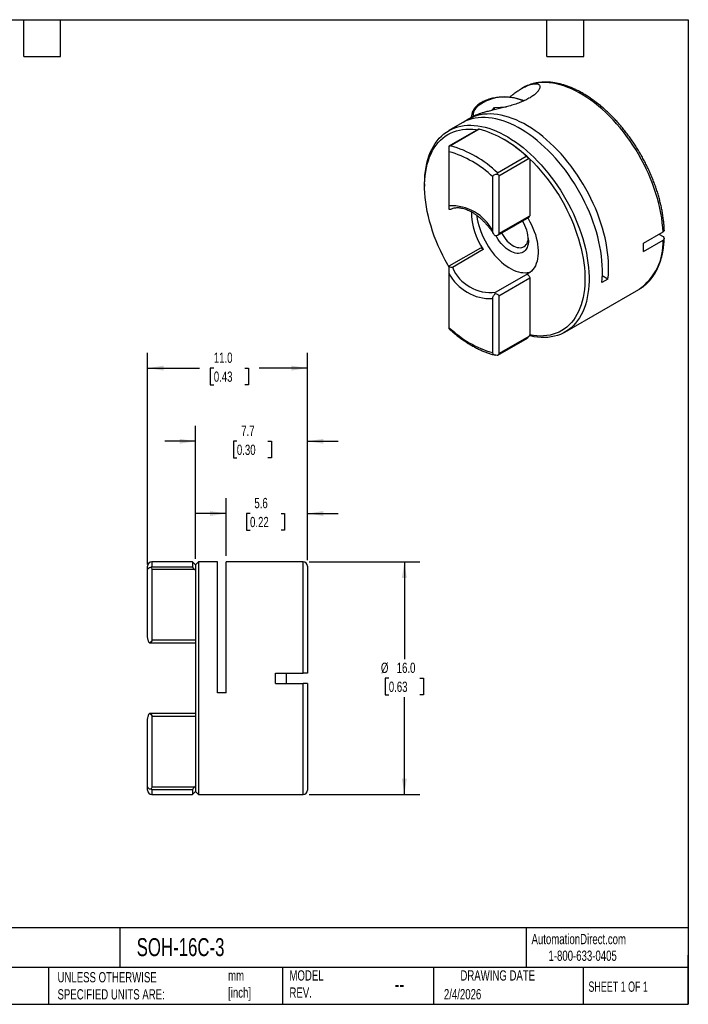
# Model space of a CAD drawing. Header units: millimetres. Extents: x 2.1 to 91, y 2.1 to 69.8.
# Tile 2 of 2: x 45 to 91, y 2.1 to 69.8. Entities that reach past the tile are written whole.
import ezdxf

# ---------------------------------------------------------------- set-up
doc = ezdxf.new("R2010")
doc.units = ezdxf.units.MM
doc.header["$LTSCALE"] = 0.333333
doc.linetypes.add('SLD-Solid', pattern=[0])
doc.layers.add('DIMENSIONS', color=140, linetype='SLD-Solid', lineweight=25)
doc.layers.add('TEXT', color=140, linetype='SLD-Solid', lineweight=25)
doc.styles.add('SLDTEXTSTYLE0', font='TXT', dxfattribs={"width": 0.7})
doc.styles.add('SLDTEXTSTYLE1', font='TXT', dxfattribs={"width": 0.65})
doc.dimstyles.new('SLDDIMSTYLE1', dxfattribs={"dimtxt": 0.719336, "dimasz": 1.100667, "dimexe": 0, "dimexo": 0.0625, "dimgap": 0.179834, "dimtad": 0, "dimtih": 1, "dimtoh": 1, "dimdec": 1, "dimrnd": 1e-09, "dimzin": 12, "dimdsep": 46, "dimtxsty": 'SLDTEXTSTYLE0', "dimsah": 1, "dimcen": 0.09, "dimadec": 0, "dimazin": 3, "dimtfac": 1, "dimtdec": 1, "dimtmove": 0, "dimatfit": 0, "dimfxl": 0, "dimfrac": 2, "dimtolj": 1, "dimtzin": 12, "dimarcsym": 0})
doc.dimstyles.new('SLDDIMSTYLE2', dxfattribs={"dimtxt": 0.719336, "dimasz": 1.100667, "dimexe": 0, "dimexo": 0.0625, "dimgap": 0.179834, "dimtad": 0, "dimtih": 1, "dimtoh": 1, "dimdec": 1, "dimrnd": 1e-09, "dimzin": 4, "dimdsep": 46, "dimtxsty": 'SLDTEXTSTYLE0', "dimsah": 1, "dimcen": 0.09, "dimadec": 0, "dimazin": 1, "dimtfac": 1, "dimtdec": 1, "dimtofl": 0, "dimtmove": 0, "dimatfit": 3, "dimfxl": 0, "dimfrac": 2, "dimtolj": 1, "dimtzin": 12, "dimarcsym": 0})

# ---------------------------------------------------------------- blocks, each defined once
blk = doc.blocks.new('_D_1')
at = {"layer": 'DIMENSIONS'}
for p, q in [((59.218, 32.971), (59.218, 36.939)), ((64.818, 32.671), (64.818, 36.939)), ((59.218, 35.881), (57.101, 35.881)), ((60.866, 35.881), (60.624, 35.881)), ((60.624, 35.881), (60.624, 34.737)), ((63.003, 35.881), (63.245, 35.881)), ((63.245, 35.881), (63.245, 34.737)), ((64.818, 35.881), (66.935, 35.881)), ((60.624, 34.737), (60.866, 34.737)), ((63.245, 34.737), (63.003, 34.737))]:
    blk.add_line(p, q, dxfattribs=at)
for points in [[(59.218, 35.881), (58.117, 36.05), (58.117, 35.711)], [(64.818, 35.881), (65.919, 35.711), (65.919, 36.05)]]:
    blk.add_solid(points, dxfattribs=at)
at = {"layer": 'DIMENSIONS', "char_height": 0.7056, "attachment_point": 1, "style": 'SLDTEXTSTYLE0'}
for s, insert in [('5.6', (61.165, 36.951)), ('0.22', (60.866, 35.647))]:
    blk.add_mtext(s, dxfattribs=dict(at, insert=insert))
blk = doc.blocks.new('_D_2')
at = {"layer": 'DIMENSIONS'}
for p, q in [((57.118, 32.771), (57.118, 41.908)), ((64.818, 32.671), (64.818, 41.908)), ((57.118, 40.85), (55.001, 40.85)), ((59.962, 40.85), (59.721, 40.85)), ((59.721, 40.85), (59.721, 39.706)), ((62.1, 40.85), (62.341, 40.85)), ((62.341, 40.85), (62.341, 39.706)), ((64.818, 40.85), (66.935, 40.85)), ((59.721, 39.706), (59.962, 39.706)), ((62.341, 39.706), (62.1, 39.706))]:
    blk.add_line(p, q, dxfattribs=at)
for points in [[(57.118, 40.85), (56.017, 41.019), (56.017, 40.68)], [(64.818, 40.85), (65.919, 40.68), (65.919, 41.019)]]:
    blk.add_solid(points, dxfattribs=at)
at = {"layer": 'DIMENSIONS', "char_height": 0.7056, "attachment_point": 1, "style": 'SLDTEXTSTYLE0'}
for s, insert in [('7.7', (60.261, 41.92)), ('0.30', (59.962, 40.616))]:
    blk.add_mtext(s, dxfattribs=dict(at, insert=insert))
blk = doc.blocks.new('_D_3')
at = {"layer": 'DIMENSIONS'}
for p, q in [((53.818, 32.37), (53.818, 46.939)), ((64.818, 32.671), (64.818, 46.939)), ((53.818, 45.881), (57.4, 45.881)), ((58.374, 45.881), (58.133, 45.881)), ((58.133, 45.881), (58.133, 44.737)), ((60.512, 45.881), (60.754, 45.881)), ((60.754, 45.881), (60.754, 44.737)), ((64.818, 45.881), (61.487, 45.881)), ((58.133, 44.737), (58.374, 44.737)), ((60.754, 44.737), (60.512, 44.737))]:
    blk.add_line(p, q, dxfattribs=at)
for points in [[(53.818, 45.881), (54.919, 45.711), (54.919, 46.05)], [(64.818, 45.881), (63.717, 46.05), (63.717, 45.711)]]:
    blk.add_solid(points, dxfattribs=at)
at = {"layer": 'DIMENSIONS', "char_height": 0.7056, "attachment_point": 1, "style": 'SLDTEXTSTYLE0'}
for s, insert in [('11.0', (58.374, 46.951)), ('0.43', (58.374, 45.647))]:
    blk.add_mtext(s, dxfattribs=dict(at, insert=insert))
blk = doc.blocks.new('_D_4')
at = {"layer": 'DIMENSIONS'}
for p, q in [((64.941, 32.547), (72.54, 32.547)), ((71.482, 32.547), (71.482, 25.851)), ((70.413, 24.546), (70.171, 24.546)), ((70.171, 24.546), (70.171, 23.403)), ((72.55, 24.546), (72.792, 24.546)), ((72.792, 24.546), (72.792, 23.403)), ((70.171, 23.403), (70.413, 23.403)), ((71.482, 16.547), (71.482, 23.242)), ((72.792, 23.403), (72.55, 23.403)), ((64.941, 16.547), (72.54, 16.547))]:
    blk.add_line(p, q, dxfattribs=at)
for points in [[(71.482, 32.547), (71.312, 31.447), (71.651, 31.447)], [(71.482, 16.547), (71.651, 17.648), (71.312, 17.648)]]:
    blk.add_solid(points, dxfattribs=at)
at = {"layer": 'DIMENSIONS', "char_height": 0.7056, "attachment_point": 1, "style": 'SLDTEXTSTYLE0'}
for s, insert in [('%%c', (69.87, 25.617)), ('16.0', (70.956, 25.617)), ('0.63', (70.413, 24.313))]:
    blk.add_mtext(s, dxfattribs=dict(at, insert=insert))

msp = doc.modelspace()

# ---------------------------------------------------------------- linework, layer by layer
for p, q in [((79.625, 65.155), (79.56, 65.118)), ((79.646, 65.168), (79.625, 65.155)), ((77.528, 63.615), (77.676, 63.807)), ((77.676, 63.807), (78.52, 63.86)), ((77.676, 63.65), (77.676, 63.807)), ((76.224, 63.192), (75.877, 62.992)), ((76.106, 63.187), (76.106, 63.199)), ((76.106, 63.187), (76.106, 63.124)), ((75.453, 62.747), (74.533, 62.216)), ((76.591, 62.322), (74.55, 61.143)), ((76.633, 62.318), (74.653, 61.175)), ((78.393, 61.575), (78.251, 61.657)), ((74.552, 61.14), (74.552, 61.142)), ((74.552, 60.771), (74.552, 57.048)), ((77.888, 59.308), (79.868, 60.451)), ((80.068, 60.293), (77.989, 59.093)), ((80.11, 60.266), (80.11, 56.364)), ((77.564, 55.309), (77.564, 59.032)), ((77.989, 59.093), (77.989, 55.139)), ((72.876, 58.554), (72.876, 58.39)), ((77.905, 55.023), (80.069, 56.272)), ((77.989, 55.139), (80.11, 56.364)), ((78.662, 55.459), (79.086, 55.703)), ((79.086, 55.703), (79.085, 55.704)), ((87.929, 54.473), (89.276, 55.25)), ((88.993, 55.087), (89.276, 54.924)), ((87.929, 53.901), (89.276, 54.679)), ((76.715, 54.14), (74.551, 52.891)), ((76.906, 54.039), (74.785, 52.814)), ((74.552, 52.41), (74.552, 48.687)), ((77.756, 51.099), (79.877, 52.324)), ((85.489, 52.007), (85.102, 52.23)), ((80.11, 52.065), (77.989, 50.84)), ((80.11, 52.065), (80.11, 48.162)), ((85.489, 52.007), (85.065, 51.762)), ((77.989, 50.84), (77.989, 46.887)), ((82.533, 48.36), (87.624, 51.299)), ((87.624, 51.299), (87.629, 51.302)), ((77.564, 46.948), (77.564, 50.671)), ((77.904, 46.77), (79.945, 47.948)), ((77.989, 46.887), (80.068, 48.087)), ((56.918, 32.547), (54.118, 32.547)), ((54.118, 32.547), (54.118, 32.213)), ((57.118, 32.347), (56.918, 32.547)), ((56.918, 32.547), (56.918, 32.213)), ((57.318, 32.547), (57.118, 32.347)), ((58.618, 32.547), (57.318, 32.547)), ((57.318, 32.547), (57.318, 16.547)), ((58.618, 23.547), (58.618, 32.547)), ((64.518, 32.547), (59.218, 32.547)), ((59.218, 23.547), (59.218, 32.547)), ((64.518, 24.897), (64.518, 32.547)), ((53.818, 31.947), (53.818, 32.247)), ((53.818, 27.387), (53.818, 31.947)), ((54.118, 32.213), (56.918, 32.213)), ((54.118, 32.022), (54.118, 27.18)), ((57.058, 32.022), (54.118, 32.022)), ((57.118, 32.347), (57.118, 31.959)), ((57.118, 31.959), (57.118, 17.135)), ((64.818, 32.247), (64.818, 24.897)), ((54.118, 27.18), (57.118, 27.18)), ((53.954, 26.983), (53.935, 26.98)), ((53.954, 26.98), (57.118, 26.98)), ((62.613, 24.897), (64.518, 24.897)), ((63.368, 24.197), (63.368, 24.897)), ((62.613, 24.197), (64.518, 24.197)), ((64.518, 16.547), (64.518, 24.197)), ((64.818, 24.197), (64.818, 16.847)), ((59.218, 23.547), (58.618, 23.547)), ((53.818, 17.148), (53.818, 21.707)), ((53.935, 22.114), (53.954, 22.112)), ((57.118, 22.115), (53.954, 22.115)), ((54.118, 21.915), (54.118, 17.073)), ((57.118, 21.915), (54.118, 21.915)), ((53.818, 16.847), (53.818, 17.148)), ((54.118, 17.073), (57.058, 17.073)), ((57.118, 17.135), (57.118, 16.747)), ((56.918, 16.881), (54.118, 16.881)), ((54.118, 16.881), (54.118, 16.547)), ((54.118, 16.547), (56.918, 16.547)), ((56.918, 16.881), (56.918, 16.547)), ((56.918, 16.547), (57.118, 16.747)), ((57.118, 16.747), (57.318, 16.547)), ((57.318, 16.547), (64.518, 16.547))]:
    msp.add_line(p, q)
at = {"flags": 128}
for points in [[(89.276, 55.25), (89.258, 55.566), (89.228, 55.887), (89.185, 56.214), (89.131, 56.545), (89.064, 56.88), (88.985, 57.217), (88.895, 57.557), (88.793, 57.899), (88.679, 58.241), (88.555, 58.583), (88.42, 58.924), (88.274, 59.264), (88.118, 59.601), (87.952, 59.936), (87.777, 60.266), (87.592, 60.593), (87.399, 60.914), (87.197, 61.229), (86.988, 61.537), (86.771, 61.839), (86.548, 62.132), (86.318, 62.417), (86.082, 62.692), (85.84, 62.958), (85.594, 63.213), (85.344, 63.458), (85.089, 63.691), (84.832, 63.912), (84.572, 64.12), (84.309, 64.316), (84.046, 64.498), (83.781, 64.666), (83.516, 64.821), (83.251, 64.961), (82.987, 65.086), (82.725, 65.196), (82.464, 65.29), (82.206, 65.37), (81.951, 65.433), (81.7, 65.481), (81.453, 65.513), (81.21, 65.528), (80.973, 65.528), (80.742, 65.512), (80.517, 65.48), (80.299, 65.431), (80.089, 65.367)], [(85.065, 51.762), (85.092, 52.049), (85.106, 52.343), (85.109, 52.645), (85.099, 52.954), (85.077, 53.269), (85.043, 53.59), (84.997, 53.916), (84.938, 54.245), (84.868, 54.578), (84.787, 54.914), (84.693, 55.251), (84.589, 55.59), (84.473, 55.93), (84.347, 56.269), (84.21, 56.607), (84.062, 56.943), (83.905, 57.277), (83.738, 57.608), (83.562, 57.935), (83.377, 58.257), (83.184, 58.575), (82.982, 58.886), (82.773, 59.19), (82.557, 59.488), (82.334, 59.777), (82.104, 60.058), (81.869, 60.329), (81.629, 60.591), (81.384, 60.843), (81.135, 61.084), (80.882, 61.313), (80.627, 61.531), (80.368, 61.736), (80.108, 61.928), (79.846, 62.108), (79.584, 62.273), (79.321, 62.425), (79.058, 62.563), (78.797, 62.685), (78.536, 62.794), (78.278, 62.887), (78.022, 62.964), (77.77, 63.027), (77.521, 63.074), (77.276, 63.105), (77.035, 63.12), (76.8, 63.12), (76.571, 63.103), (76.348, 63.072), (76.132, 63.024), (75.923, 62.961), (75.721, 62.883), (75.528, 62.789), (75.453, 62.747)], [(85.489, 52.007), (85.516, 52.295), (85.531, 52.591), (85.533, 52.895), (85.523, 53.206), (85.5, 53.523), (85.466, 53.845), (85.419, 54.173), (85.36, 54.504), (85.289, 54.839), (85.206, 55.176), (85.112, 55.516), (85.006, 55.856), (84.889, 56.198), (84.761, 56.538), (84.623, 56.878), (84.474, 57.216), (84.315, 57.552), (84.146, 57.884), (83.968, 58.212), (83.781, 58.536), (83.586, 58.854), (83.383, 59.166), (83.171, 59.471), (82.953, 59.769), (82.728, 60.059), (82.497, 60.34), (82.26, 60.612), (82.018, 60.874), (81.771, 61.125), (81.52, 61.366), (81.265, 61.594), (81.008, 61.811), (80.748, 62.015), (80.486, 62.206), (80.223, 62.384), (79.959, 62.548), (79.694, 62.698), (79.431, 62.833), (79.168, 62.954), (78.906, 63.059), (78.647, 63.15), (78.391, 63.224), (78.137, 63.284), (77.888, 63.327), (77.643, 63.355), (77.403, 63.366), (77.168, 63.362), (76.939, 63.342), (76.716, 63.306), (76.501, 63.254), (76.292, 63.186), (76.092, 63.103), (75.9, 63.005), (75.716, 62.891), (75.67, 62.86)], [(76.109, 63.126), (76.107, 63.154), (76.106, 63.187)], [(72.876, 58.554), (72.882, 58.854), (72.901, 59.147), (72.931, 59.431), (72.974, 59.706), (73.029, 59.972), (73.095, 60.228), (73.174, 60.473), (73.264, 60.706), (73.365, 60.928), (73.478, 61.138), (73.602, 61.335), (73.736, 61.519), (73.881, 61.69), (74.035, 61.846), (74.2, 61.989), (74.374, 62.116), (74.556, 62.23), (74.748, 62.328), (74.948, 62.41), (75.155, 62.478), (75.37, 62.53), (75.591, 62.566), (75.819, 62.586), (76.053, 62.591), (76.293, 62.58), (76.537, 62.553), (76.785, 62.51), (77.037, 62.451), (77.293, 62.377), (77.551, 62.288), (77.811, 62.184), (78.073, 62.064), (78.336, 61.93), (78.599, 61.782), (78.862, 61.619), (79.124, 61.443), (79.386, 61.254), (79.645, 61.051), (79.902, 60.836), (80.156, 60.609), (80.406, 60.371), (80.652, 60.121), (80.894, 59.861), (81.131, 59.592), (81.362, 59.312), (81.586, 59.024), (81.805, 58.728), (82.016, 58.425), (82.219, 58.115), (82.415, 57.798), (82.602, 57.477), (82.781, 57.15), (82.95, 56.82), (83.11, 56.486), (83.259, 56.149), (83.399, 55.811), (83.528, 55.471), (83.646, 55.131), (83.753, 54.792), (83.849, 54.454), (83.933, 54.117), (84.006, 53.783), (84.066, 53.452), (84.115, 53.125), (84.152, 52.803), (84.176, 52.486), (84.188, 52.175), (84.188, 51.871), (84.176, 51.575), (84.152, 51.286), (84.115, 51.006), (84.066, 50.736), (84.006, 50.475), (83.933, 50.224), (83.849, 49.985), (83.753, 49.757), (83.646, 49.541), (83.528, 49.338), (83.399, 49.147), (83.259, 48.97), (83.11, 48.806), (82.95, 48.657), (82.781, 48.522), (82.602, 48.401), (82.415, 48.296), (82.219, 48.205), (82.016, 48.13), (81.805, 48.07), (81.586, 48.026), (81.362, 47.998), (81.131, 47.986), (80.894, 47.989), (80.652, 48.008), (80.406, 48.043), (80.156, 48.094), (80.085, 48.11)], [(74.55, 52.855), (74.474, 52.985), (74.295, 53.308), (74.124, 53.635), (73.964, 53.965), (73.813, 54.298), (73.673, 54.633), (73.543, 54.969), (73.424, 55.306), (73.316, 55.643), (73.22, 55.979), (73.135, 56.313), (73.062, 56.644), (73.001, 56.972), (72.952, 57.297), (72.915, 57.616), (72.89, 57.931), (72.878, 58.239), (72.878, 58.54), (72.89, 58.834), (72.915, 59.12), (72.952, 59.397), (73.001, 59.664), (73.062, 59.922), (73.135, 60.169), (73.22, 60.405), (73.316, 60.629), (73.424, 60.842), (73.543, 61.041), (73.673, 61.228), (73.813, 61.401), (73.964, 61.56), (74.124, 61.705), (74.295, 61.835), (74.474, 61.951), (74.662, 62.051), (74.858, 62.136), (75.062, 62.206), (75.274, 62.26), (75.493, 62.298), (75.718, 62.32), (75.949, 62.327), (76.186, 62.317), (76.427, 62.292), (76.516, 62.279)], [(80.11, 60.266), (80.356, 60.024), (80.598, 59.77), (80.834, 59.507), (81.065, 59.234), (81.291, 58.951), (81.509, 58.661), (81.721, 58.362), (81.925, 58.057), (82.122, 57.745), (82.31, 57.427), (82.489, 57.105), (82.659, 56.778), (82.82, 56.448), (82.97, 56.115), (83.11, 55.78), (83.24, 55.443), (83.359, 55.106), (83.467, 54.77), (83.563, 54.434), (83.648, 54.1), (83.721, 53.769), (83.783, 53.44), (83.832, 53.116), (83.869, 52.796), (83.893, 52.482), (83.906, 52.174), (83.906, 51.873), (83.893, 51.579), (83.869, 51.293), (83.832, 51.016), (83.783, 50.748), (83.721, 50.491), (83.648, 50.244), (83.563, 50.008), (83.467, 49.783), (83.359, 49.571), (83.24, 49.371), (83.11, 49.185), (82.97, 49.012), (82.82, 48.853), (82.659, 48.708), (82.489, 48.577), (82.31, 48.462), (82.122, 48.361), (81.925, 48.276), (81.721, 48.207), (81.509, 48.153), (81.291, 48.115), (81.065, 48.092), (80.834, 48.086), (80.598, 48.095), (80.356, 48.121), (80.11, 48.162)], [(76.466, 56.388), (76.472, 56.337), (76.502, 56.128), (76.545, 55.916), (76.599, 55.702), (76.664, 55.485), (76.741, 55.269), (76.829, 55.053), (76.926, 54.839), (77.034, 54.628), (77.15, 54.421), (77.275, 54.219), (77.408, 54.024), (77.548, 53.836), (77.694, 53.657), (77.846, 53.487), (78.003, 53.327), (78.164, 53.179), (78.328, 53.042), (78.494, 52.918), (78.661, 52.807), (78.829, 52.71), (78.997, 52.628), (79.163, 52.56), (79.327, 52.507), (79.487, 52.47), (79.644, 52.449), (79.796, 52.444), (79.942, 52.454), (80.082, 52.48), (80.184, 52.51)], [(79.974, 56.218), (80.005, 56.165), (80.124, 55.95), (80.233, 55.732), (80.331, 55.51), (80.419, 55.286), (80.495, 55.063), (80.559, 54.84), (80.61, 54.619), (80.649, 54.401), (80.675, 54.188), (80.688, 53.981), (80.688, 53.781), (80.675, 53.588), (80.649, 53.405), (80.61, 53.233), (80.559, 53.071), (80.495, 52.922), (80.419, 52.786), (80.331, 52.663), (80.233, 52.555), (80.124, 52.462), (80.005, 52.385), (79.877, 52.324)], [(80.018, 54.676), (80.012, 54.535), (79.994, 54.403), (79.963, 54.281), (79.921, 54.169), (79.868, 54.07), (79.804, 53.983), (79.729, 53.91), (79.645, 53.852), (79.553, 53.808), (79.452, 53.78), (79.345, 53.768), (79.232, 53.771), (79.115, 53.791), (78.994, 53.826), (78.87, 53.876), (78.745, 53.941), (78.621, 54.02), (78.497, 54.112), (78.376, 54.217), (78.258, 54.334), (78.145, 54.461), (78.038, 54.597), (77.938, 54.74), (77.845, 54.891), (77.793, 54.984)], [(78.166, 55.174), (78.187, 55.135), (78.271, 54.996), (78.362, 54.863), (78.461, 54.738), (78.565, 54.622), (78.674, 54.517), (78.786, 54.423), (78.9, 54.343), (79.015, 54.277), (79.129, 54.225), (79.241, 54.189), (79.35, 54.168), (79.454, 54.164), (79.553, 54.176), (79.644, 54.203), (79.727, 54.246), (79.802, 54.304), (79.866, 54.377), (79.92, 54.463), (79.963, 54.562), (79.993, 54.672), (80.012, 54.792), (80.013, 54.807)], [(76.715, 54.14), (76.722, 54.144), (76.755, 54.15), (76.794, 54.141), (76.834, 54.118), (76.872, 54.083), (76.906, 54.039)], [(79.877, 52.324), (79.911, 52.329), (79.95, 52.319), (79.99, 52.296), (80.028, 52.26), (80.062, 52.216), (80.088, 52.166), (80.104, 52.114), (80.11, 52.065)]]:
    msp.add_lwpolyline(points, dxfattribs=at)
for centre, radius, start, end in [((80.97, 62.823), 2.693, 109.10395, 119.44648), ((78.392, 61.542), 2.996, 64.74854, 131.9203), ((77.009, 63.262), 0.801, 140.5272, 185.52286), ((74.637, 55.126), 7.464, 45.51395, 74.49143), ((72.657, 53.983), 7.464, 45.51395, 74.49143), ((73.749, 53.698), 9.144, 45.91783, 59.47819), ((72.617, 53.94), 7.1, 45.82411, 74.18127), ((74.72, 53.86), 3.192, 26.99494, 93.01044), ((80.751, 56.665), 4.656, 180.37004, 214.32988), ((80.012, 56.353), 0.099, 305.14202, 6.17016), ((77.384, 54.579), 2.635, 2.10644, 32.70873), ((85.4, 54.479), 3.881, 305.05471, 2.95606), ((77.397, 53.859), 3.192, 206.99494, 273.01044), ((77.412, 53.935), 2.856, 203.09196, 276.91341), ((79.5, 53.779), 7.1, 225.82411, 254.18127), ((54.118, 32.247), 0.3, 90, 180), ((64.518, 32.247), 0.3, 0, 90), ((54.118, 16.847), 0.3, 180, 270), ((64.518, 16.847), 0.3, 270, 0)]:
    msp.add_arc(centre, radius, start, end)
for points, knots in [([(80.089, 65.367), (80.136, 65.383), (80.229, 65.413), (80.358, 65.44), (80.477, 65.452), (80.576, 65.447), (80.655, 65.429), (80.716, 65.401), (80.763, 65.362), (80.794, 65.311), (80.808, 65.252), (80.805, 65.183), (80.783, 65.107), (80.743, 65.025), (80.687, 64.943), (80.617, 64.86), (80.531, 64.774), (80.399, 64.661), (80.24, 64.549), (80.059, 64.441), (79.863, 64.336), (79.593, 64.212), (79.243, 64.078), (78.87, 63.957), (78.491, 63.85), (78.113, 63.754), (77.746, 63.667), (77.396, 63.584), (77.092, 63.508), (76.834, 63.436), (76.63, 63.371), (76.462, 63.308), (76.328, 63.25), (76.257, 63.21), (76.224, 63.192)], [0, 0, 0, 0, 0.028052, 0.0561, 0.084903, 0.113702, 0.137231, 0.160757, 0.184941, 0.209123, 0.232676, 0.256228, 0.280591, 0.304953, 0.326636, 0.348319, 0.370671, 0.393022, 0.435104, 0.456779, 0.478455, 0.520367, 0.563491, 0.605453, 0.648604, 0.691106, 0.73473, 0.779459, 0.825227, 0.86416, 0.903576, 0.936988, 0.970405, 1, 1, 1, 1]), ([(78.707, 64.512), (78.737, 64.537), (78.866, 64.646), (79.081, 64.807), (79.351, 64.994), (79.606, 65.148), (79.856, 65.278), (80.011, 65.338), (80.089, 65.367)], [0, 0, 0, 0, 0.060271, 0.264141, 0.444999, 0.625825, 0.812945, 1, 1, 1, 1]), ([(89.363, 55.377), (89.363, 55.387), (89.36, 55.497), (89.346, 55.709), (89.317, 56.015), (89.276, 56.326), (89.225, 56.64), (89.163, 56.956), (89.09, 57.276), (89.006, 57.596), (88.913, 57.918), (88.808, 58.241), (88.694, 58.563), (88.571, 58.885), (88.437, 59.205), (88.295, 59.524), (88.143, 59.84), (87.983, 60.153), (87.815, 60.462), (87.638, 60.767), (87.454, 61.067), (87.262, 61.361), (87.064, 61.65), (86.859, 61.932), (86.647, 62.207), (86.43, 62.474), (86.208, 62.734), (85.98, 62.984), (85.748, 63.225), (85.511, 63.457), (85.271, 63.679), (85.028, 63.89), (84.781, 64.091), (84.532, 64.28), (84.282, 64.457), (84.029, 64.623), (83.776, 64.776), (83.522, 64.916), (83.268, 65.043), (83.014, 65.156), (82.761, 65.256), (82.51, 65.343), (82.26, 65.414), (82.013, 65.472), (81.768, 65.515), (81.528, 65.544), (81.291, 65.557), (81.059, 65.556), (80.832, 65.541), (80.611, 65.511), (80.396, 65.466), (80.188, 65.407), (79.987, 65.334), (79.806, 65.255), (79.697, 65.194), (79.649, 65.168)], [0, 0, 0, 0, 0.002069, 0.02145, 0.040826, 0.060194, 0.079556, 0.098909, 0.118255, 0.137593, 0.156925, 0.176249, 0.195568, 0.214881, 0.23419, 0.253495, 0.272797, 0.292096, 0.311395, 0.330693, 0.349991, 0.36929, 0.388591, 0.407894, 0.427201, 0.446512, 0.465829, 0.485151, 0.50448, 0.523816, 0.54316, 0.562513, 0.581875, 0.601247, 0.620627, 0.640017, 0.659414, 0.678819, 0.698228, 0.717637, 0.737043, 0.756439, 0.775819, 0.795173, 0.814492, 0.833765, 0.852983, 0.872134, 0.891211, 0.910207, 0.929122, 0.947958, 0.966725, 0.985435, 1, 1, 1, 1]), ([(79.699, 64.265), (79.668, 64.279), (79.587, 64.315), (79.446, 64.364), (79.279, 64.414), (79.105, 64.455), (78.926, 64.487), (78.743, 64.51), (78.558, 64.525), (78.371, 64.53), (78.184, 64.526), (77.998, 64.513), (77.815, 64.491), (77.636, 64.46), (77.461, 64.421), (77.292, 64.373), (77.131, 64.316), (76.977, 64.252), (76.833, 64.18), (76.7, 64.101), (76.577, 64.016), (76.468, 63.923), (76.379, 63.835), (76.331, 63.776), (76.311, 63.751)], [0, 0, 0, 0, 0.028874, 0.075749, 0.122586, 0.169387, 0.216155, 0.262897, 0.309621, 0.356334, 0.403045, 0.449762, 0.496491, 0.543242, 0.590023, 0.636842, 0.683708, 0.730625, 0.777597, 0.824619, 0.871678, 0.918738, 0.965736, 1, 1, 1, 1]), ([(76.311, 63.751), (76.297, 63.732), (76.258, 63.679), (76.205, 63.588), (76.156, 63.478), (76.124, 63.365), (76.108, 63.273), (76.108, 63.218), (76.108, 63.2)], [0, 0, 0, 0, 0.109269, 0.311976, 0.513385, 0.712894, 0.910604, 1, 1, 1, 1]), ([(76.592, 62.32), (76.594, 62.321), (76.599, 62.324), (76.617, 62.322), (76.63, 62.319), (76.633, 62.318)], [0, 0, 0, 0, 0.392345, 0.88037, 1, 1, 1, 1]), ([(74.552, 61.142), (74.552, 61.1), (74.552, 61.046), (74.552, 60.945), (74.552, 60.908), (74.552, 60.835), (74.552, 60.801), (74.552, 60.771)], [0, 0, 0, 0, 0.5, 0.5, 0.75, 0.75, 1, 1, 1, 1]), ([(79.868, 60.451), (79.902, 60.419), (79.943, 60.385), (80.013, 60.33), (80.043, 60.309), (80.068, 60.293)], [0, 0, 0, 0, 0.5, 0.5, 1, 1, 1, 1]), ([(77.564, 59.032), (77.564, 59.062), (77.574, 59.091), (77.609, 59.142), (77.636, 59.164), (77.727, 59.213), (77.8, 59.225), (77.873, 59.225)], [0, 0, 0, 0, 0.25, 0.25, 0.5, 0.5, 1, 1, 1, 1]), ([(77.873, 59.225), (77.907, 59.21), (77.938, 59.19), (77.978, 59.144), (77.989, 59.118), (77.989, 59.093)], [0, 0, 0, 0, 0.5, 0.5, 1, 1, 1, 1]), ([(74.552, 57.048), (74.552, 56.986), (74.552, 56.941), (74.552, 56.865), (74.552, 56.836), (74.552, 56.811)], [0, 0, 0, 0, 0.5, 0.5, 1, 1, 1, 1]), ([(74.749, 56.847), (74.781, 56.859), (74.85, 56.886), (74.964, 56.91), (75.088, 56.923), (75.218, 56.923), (75.352, 56.909), (75.491, 56.882), (75.634, 56.842), (75.78, 56.79), (75.929, 56.724), (76.08, 56.646), (76.232, 56.555), (76.385, 56.452), (76.538, 56.337), (76.69, 56.211), (76.841, 56.074), (76.989, 55.927), (77.133, 55.77), (77.273, 55.605), (77.409, 55.431), (77.533, 55.259), (77.608, 55.143), (77.643, 55.089)], [0, 0, 0, 0, 0.046375, 0.098561, 0.149478, 0.199166, 0.247882, 0.295912, 0.343495, 0.390815, 0.438, 0.485138, 0.532276, 0.579448, 0.626679, 0.673981, 0.721357, 0.768805, 0.816319, 0.863891, 0.911513, 0.959174, 1, 1, 1, 1]), ([(74.552, 56.811), (74.597, 56.812), (74.665, 56.814), (74.727, 56.841), (74.748, 56.85)], [0, 0, 0, 0, 0.663836, 1, 1, 1, 1]), ([(77.73, 54.977), (77.687, 55.026), (77.648, 55.078), (77.588, 55.188), (77.564, 55.247), (77.564, 55.309)], [0, 0, 0, 0, 0.5, 0.5, 1, 1, 1, 1]), ([(77.989, 55.139), (77.989, 55.102), (77.964, 55.06), (77.865, 54.998), (77.794, 54.98), (77.73, 54.977)], [0, 0, 0, 0, 0.5, 0.5, 1, 1, 1, 1]), ([(89.36, 55.377), (89.36, 55.362), (89.36, 55.328), (89.327, 55.284), (89.29, 55.26), (89.276, 55.25)], [0, 0, 0, 0, 0.309177, 0.726652, 1, 1, 1, 1]), ([(89.276, 54.924), (89.332, 54.891), (89.363, 54.847), (89.364, 54.756), (89.332, 54.711), (89.276, 54.679)], [0, 0, 0, 0, 0.5, 0.5, 1, 1, 1, 1]), ([(87.629, 51.302), (87.633, 51.304), (87.699, 51.34), (87.82, 51.421), (87.99, 51.546), (88.151, 51.686), (88.304, 51.838), (88.447, 52.002), (88.581, 52.179), (88.705, 52.367), (88.82, 52.568), (88.924, 52.779), (89.018, 53.001), (89.101, 53.234), (89.173, 53.476), (89.234, 53.728), (89.284, 53.989), (89.323, 54.258), (89.35, 54.527), (89.359, 54.71), (89.363, 54.797)], [0, 0, 0, 0, 0.003681, 0.061395, 0.119103, 0.176864, 0.23474, 0.292782, 0.351032, 0.409514, 0.468238, 0.527199, 0.586383, 0.645764, 0.705314, 0.765002, 0.824797, 0.88467, 0.944598, 1, 1, 1, 1]), ([(74.552, 52.89), (74.552, 52.891), (74.552, 52.894), (74.552, 52.878), (74.552, 52.851), (74.552, 52.838)], [0, 0, 0, 0, 0.063468, 0.533175, 1, 1, 1, 1]), ([(74.552, 52.838), (74.552, 52.763), (74.552, 52.689), (74.552, 52.544), (74.552, 52.471), (74.552, 52.41)], [0, 0, 0, 0, 0.5, 0.5, 1, 1, 1, 1]), ([(77.564, 50.671), (77.564, 50.732), (77.588, 50.791), (77.648, 50.902), (77.687, 50.954), (77.73, 51.003)], [0, 0, 0, 0, 0.5, 0.5, 1, 1, 1, 1]), ([(77.73, 51.003), (77.794, 51), (77.865, 50.982), (77.964, 50.92), (77.989, 50.877), (77.989, 50.84)], [0, 0, 0, 0, 0.5, 0.5, 1, 1, 1, 1]), ([(74.552, 48.687), (74.552, 48.669), (74.552, 48.632), (74.552, 48.602), (74.552, 48.599), (74.552, 48.597)], [0, 0, 0, 0, 0.343197, 0.686981, 1, 1, 1, 1]), ([(74.552, 48.597), (74.559, 48.591), (74.646, 48.51), (74.815, 48.363), (75.061, 48.159), (75.309, 47.968), (75.56, 47.788), (75.812, 47.62), (76.065, 47.465), (76.319, 47.322), (76.573, 47.192), (76.827, 47.075), (77.08, 46.972), (77.332, 46.884), (77.556, 46.815), (77.695, 46.782), (77.752, 46.769)], [0, 0, 0, 0, 0.006841, 0.084984, 0.163164, 0.241382, 0.319637, 0.397928, 0.476253, 0.554607, 0.632981, 0.711363, 0.789733, 0.868068, 0.946343, 1, 1, 1, 1]), ([(80.068, 48.087), (80.05, 48.059), (80.018, 48.009), (79.973, 47.963), (79.949, 47.952), (79.944, 47.95)], [0, 0, 0, 0, 0.517476, 0.902993, 1, 1, 1, 1]), ([(77.873, 46.755), (77.8, 46.754), (77.727, 46.767), (77.636, 46.815), (77.61, 46.837), (77.574, 46.888), (77.564, 46.918), (77.564, 46.948)], [0, 0, 0, 0, 0.5, 0.5, 0.75, 0.75, 1, 1, 1, 1]), ([(77.989, 46.887), (77.989, 46.862), (77.978, 46.836), (77.938, 46.79), (77.907, 46.769), (77.873, 46.755)], [0, 0, 0, 0, 0.5, 0.5, 1, 1, 1, 1]), ([(53.818, 31.947), (53.818, 31.983), (53.824, 32.02), (53.85, 32.082), (53.868, 32.109), (53.933, 32.169), (53.985, 32.184), (54.036, 32.183)], [0, 0, 0, 0, 0.25, 0.25, 0.5, 0.5, 1, 1, 1, 1]), ([(54.036, 32.183), (54.061, 32.165), (54.082, 32.141), (54.111, 32.084), (54.118, 32.052), (54.118, 32.022)], [0, 0, 0, 0, 0.5, 0.5, 1, 1, 1, 1]), ([(56.918, 32.213), (56.918, 32.199), (56.938, 32.166), (56.991, 32.096), (57.024, 32.058), (57.058, 32.022)], [0, 0, 0, 0, 0.5, 0.5, 1, 1, 1, 1]), ([(53.935, 26.98), (53.904, 27.041), (53.877, 27.104), (53.834, 27.239), (53.818, 27.312), (53.818, 27.387)], [0, 0, 0, 0, 0.5, 0.5, 1, 1, 1, 1]), ([(54.118, 27.18), (54.118, 27.135), (54.1, 27.083), (54.03, 27.006), (53.98, 26.984), (53.935, 26.98)], [0, 0, 0, 0, 0.5, 0.5, 1, 1, 1, 1]), ([(64.818, 24.897), (64.818, 24.897), (64.785, 24.897), (64.675, 24.897), (64.597, 24.897), (64.518, 24.897)], [0, 0, 0, 0, 0.5, 0.5, 1, 1, 1, 1]), ([(64.818, 24.197), (64.818, 24.197), (64.785, 24.197), (64.675, 24.197), (64.597, 24.197), (64.518, 24.197)], [0, 0, 0, 0, 0.5, 0.5, 1, 1, 1, 1]), ([(53.818, 21.707), (53.818, 21.783), (53.834, 21.855), (53.877, 21.99), (53.904, 22.054), (53.935, 22.114)], [0, 0, 0, 0, 0.5, 0.5, 1, 1, 1, 1]), ([(53.935, 22.114), (53.98, 22.11), (54.03, 22.088), (54.1, 22.012), (54.118, 21.96), (54.118, 21.915)], [0, 0, 0, 0, 0.5, 0.5, 1, 1, 1, 1]), ([(54.036, 16.912), (53.985, 16.911), (53.933, 16.926), (53.869, 16.985), (53.85, 17.012), (53.824, 17.075), (53.818, 17.111), (53.818, 17.148)], [0, 0, 0, 0, 0.5, 0.5, 0.75, 0.75, 1, 1, 1, 1]), ([(54.118, 17.073), (54.118, 17.043), (54.111, 17.011), (54.082, 16.954), (54.061, 16.929), (54.036, 16.912)], [0, 0, 0, 0, 0.5, 0.5, 1, 1, 1, 1]), ([(57.058, 17.073), (57.024, 17.037), (56.991, 16.999), (56.938, 16.928), (56.918, 16.896), (56.918, 16.881)], [0, 0, 0, 0, 0.5, 0.5, 1, 1, 1, 1])]:
    msp.add_open_spline(points, degree=3, knots=knots)
for points in [[(74.653, 61.175), (74.618, 61.167), (74.584, 61.156), (74.552, 61.142)], [(80.11, 60.266), (80.096, 60.275), (80.082, 60.284), (80.068, 60.293)], [(77.873, 59.225), (77.879, 59.255), (77.884, 59.283), (77.888, 59.308)], [(87.938, 54.186), (87.938, 54.281), (87.935, 54.377), (87.929, 54.473)], [(87.929, 53.901), (87.935, 53.996), (87.938, 54.091), (87.938, 54.186)], [(74.552, 52.838), (74.633, 52.841), (74.714, 52.831), (74.785, 52.814)], [(77.73, 51.003), (77.729, 51.054), (77.738, 51.085), (77.756, 51.099)], [(80.068, 48.087), (80.082, 48.112), (80.096, 48.137), (80.11, 48.162)], [(54.036, 32.183), (54.063, 32.197), (54.091, 32.207), (54.118, 32.213)], [(57.118, 31.959), (57.098, 31.98), (57.078, 32.001), (57.058, 32.022)], [(62.618, 24.547), (62.618, 24.664), (62.617, 24.781), (62.613, 24.897)], [(62.613, 24.197), (62.617, 24.314), (62.618, 24.431), (62.618, 24.547)], [(57.058, 17.073), (57.078, 17.094), (57.098, 17.115), (57.118, 17.135)], [(54.118, 16.881), (54.091, 16.888), (54.063, 16.898), (54.036, 16.912)]]:
    msp.add_open_spline(points, degree=3)
at = {"layer": 'TEXT'}
for p, q in [((2.117, 69.85), (91.017, 69.85)), ((45.297, 67.31), (45.297, 69.85)), ((47.837, 67.31), (47.837, 69.85)), ((81.28, 67.31), (81.28, 69.85)), ((83.82, 67.31), (83.82, 69.85)), ((91.017, 69.85), (91.017, 2.117)), ((45.297, 67.31), (47.837, 67.31)), ((81.28, 67.31), (83.82, 67.31)), ((91.017, 7.375), (2.117, 7.375)), ((51.92, 7.375), (51.92, 4.657)), ((79.858, 7.375), (79.858, 4.657)), ((91.017, 2.117), (91.017, 5.503)), ((91.017, 4.657), (2.117, 4.657)), ((46.999, 4.657), (46.999, 2.117)), ((63.1, 4.657), (63.1, 2.117)), ((73.489, 4.657), (73.489, 2.117)), ((83.783, 4.657), (83.783, 2.117)), ((2.117, 2.117), (91.017, 2.117))]:
    msp.add_line(p, q, dxfattribs=at)

# ---------------------------------------------------------------- texts
for s, insert, char_height, attachment_point, style in [('AutomationDirect.com', (80.232, 6.959), 0.70556, 1, 'SLDTEXTSTYLE0'), ('SOH-16C-3', (53.069, 6.667), 1.2347, 1, 'SLDTEXTSTYLE0'), ('1-800-633-0405', (81.397, 5.812), 0.70556, 1, 'SLDTEXTSTYLE0'), ('UNLESS OTHERWISE ^JSPECIFIED UNITS ARE:', (47.623, 4.332), 0.70556, 1, 'SLDTEXTSTYLE0'), ('mm^J[inch]', (59.355, 4.454), 0.7056, 1, 'SLDTEXTSTYLE0'), ('MODEL ^JREV.', (63.578, 4.455), 0.70556, 1, 'SLDTEXTSTYLE0'), ('DRAWING DATE', (77.908, 4.455), 0.70556, 2, 'SLDTEXTSTYLE0'), ('--', (70.809, 4.025), 1.0583, 1, 'SLDTEXTSTYLE0'), ('SHEET 1 OF 1', (84.147, 3.684), 0.70556, 1, 'SLDTEXTSTYLE1'), ('2/4/2026', (74.204, 3.164), 0.7056, 1, 'SLDTEXTSTYLE0')]:
    msp.add_mtext(s, dxfattribs=dict(at, insert=insert, char_height=char_height, attachment_point=attachment_point, style=style))

# ---------------------------------------------------------------- dimensions: what is measured, and where the dimension line sits
at = {"layer": 'DIMENSIONS'}
for base, p2, dimstyle, picture, middle in [((53.818, 45.881), (53.818, 31.947), 'SLDDIMSTYLE2', '_D_3', (59.443, 45.881)), ((59.218, 35.881), (59.218, 32.547), 'SLDDIMSTYLE1', '_D_1', (61.934, 35.881))]:
    dim = msp.add_linear_dim(base=base, p1=(64.818, 32.247), p2=p2, angle=0, dimstyle=dimstyle, dxfattribs=at)
    dim.commit()
    dim.dimension.update_dxf_attribs({"geometry": picture, "text_midpoint": middle, "dimtype": 160})
dim = msp.add_linear_dim(base=(57.118, 40.85), p1=(64.818, 32.247), p2=(57.118, 32.347), dimstyle='SLDDIMSTYLE1', dxfattribs=at)
dim.commit()
dim.dimension.update_dxf_attribs({"geometry": '_D_2', "text_midpoint": (61.031, 40.85), "dimtype": 160})
dim = msp.add_linear_dim(base=(71.482, 16.547), p1=(64.518, 32.547), p2=(64.518, 16.547), angle=90, text='%%c<>', dimstyle='SLDDIMSTYLE2', dxfattribs=at)
dim.commit()
dim.dimension.update_dxf_attribs({"geometry": '_D_4', "text_midpoint": (71.482, 24.546), "dimtype": 160})

doc.saveas('drawing.dxf')
